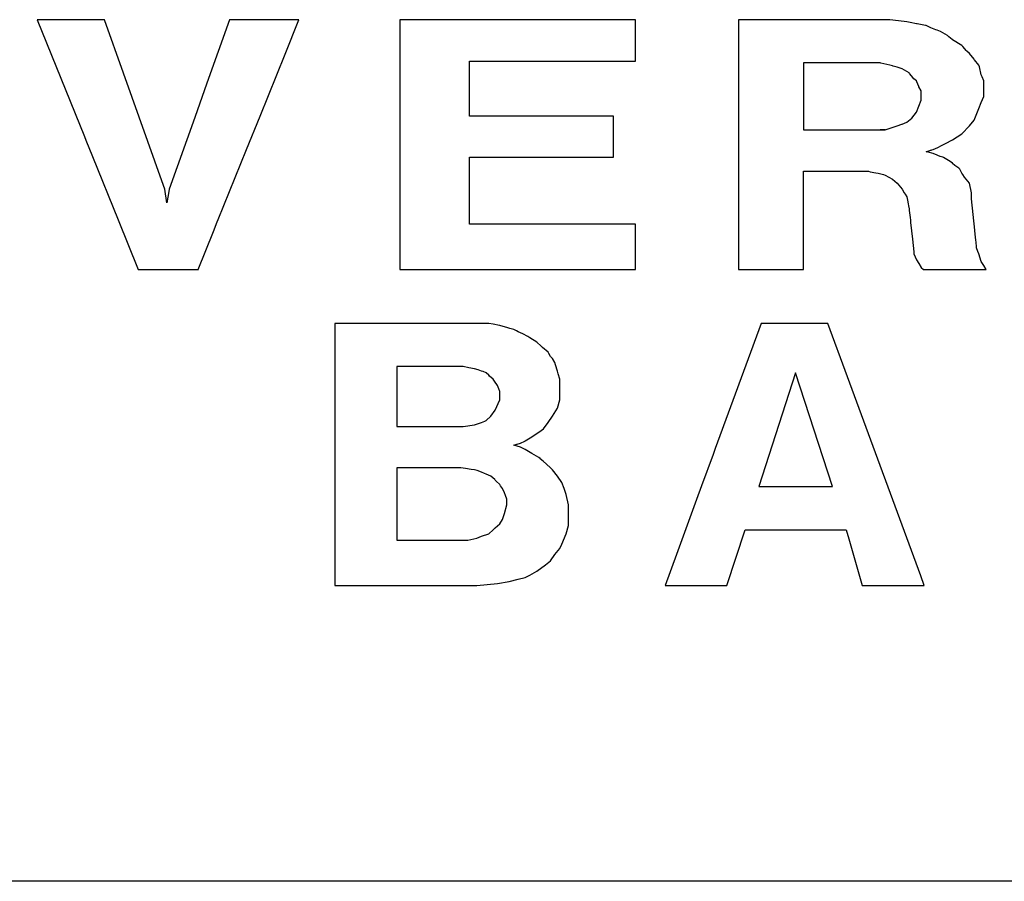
# Model space of a CAD drawing. Extents: x 304 to 4509, y 4601 to 7845.
# Tile 9 of 16: x 4116 to 4160, y 5091 to 5129. Entities that reach past the tile are written whole.
import ezdxf

# ---------------------------------------------------------------- set-up
doc = ezdxf.new("R2010")
doc.units = 0
doc.header["$LTSCALE"] = 0.1
doc.header["$MEASUREMENT"] = 0
doc.layers.add('CARIMBO', color=7, linetype='CONTINUOUS')

msp = doc.modelspace()

# ---------------------------------------------------------------- linework, layer by layer
at = {"layer": 'CARIMBO', "color": 7}
for p, q in [((4121.38, 5117.894), (4124.065, 5117.894)), ((4133.043, 5117.894), (4143.537, 5117.894))]:
    msp.add_line(p, q, dxfattribs=at)
at = {"layer": 'CARIMBO', "color": 6}
msp.add_line((4234.251, 5090.637), (4041.93, 5090.637), dxfattribs=at)
at = {"layer": 'CARIMBO', "color": 7, "invisible_edges": 5}
for points in [[(4116.883, 5129.014), (4120.73, 5126.628), (4119.881, 5129.014)], [(4118.987, 5123.81), (4122.51, 5121.626), (4120.73, 5126.628), (4116.883, 5129.014)], [(4124.442, 5126.186), (4126.809, 5124.718), (4127.925, 5127.479), (4125.449, 5129.014)], [(4125.449, 5129.014), (4127.925, 5127.479), (4128.546, 5129.014)], [(4133.043, 5128.789), (4136.14, 5126.869), (4136.14, 5127.094), (4133.043, 5129.014)], [(4133.043, 5129.014), (4136.14, 5127.094), (4136.14, 5127.169), (4133.164, 5129.014)], [(4133.164, 5129.014), (4136.14, 5127.169), (4138.606, 5127.169), (4135.63, 5129.014)], [(4135.63, 5129.014), (4138.606, 5127.169), (4143.537, 5127.169), (4140.561, 5129.014)], [(4140.561, 5129.014), (4143.537, 5127.169), (4143.537, 5129.014)], [(4148.133, 5128.819), (4157.012, 5123.314), (4157.178, 5123.405), (4148.133, 5129.014)], [(4148.133, 5129.014), (4157.178, 5123.405), (4157.342, 5123.495), (4148.441, 5129.014)], [(4148.133, 5128.819), (4157.012, 5123.314), (4157.178, 5123.405), (4148.133, 5129.014)], [(4148.133, 5129.014), (4157.178, 5123.405), (4157.342, 5123.495), (4148.441, 5129.014)], [(4148.441, 5129.014), (4157.342, 5123.495), (4157.655, 5123.66), (4149.019, 5129.014)], [(4148.441, 5129.014), (4157.342, 5123.495), (4157.655, 5123.66), (4149.019, 5129.014)], [(4149.019, 5129.014), (4157.655, 5123.66), (4158.083, 5123.923), (4149.873, 5129.014)], [(4149.019, 5129.014), (4157.655, 5123.66), (4158.083, 5123.923), (4149.873, 5129.014)], [(4149.873, 5129.014), (4158.083, 5123.923), (4158.412, 5124.286), (4150.787, 5129.014)], [(4149.873, 5129.014), (4158.083, 5123.923), (4158.412, 5124.286), (4150.787, 5129.014)], [(4150.787, 5129.014), (4158.412, 5124.286), (4158.626, 5124.533), (4151.399, 5129.014)], [(4150.787, 5129.014), (4158.412, 5124.286), (4158.626, 5124.533), (4151.399, 5129.014)], [(4151.399, 5129.014), (4158.626, 5124.533), (4158.841, 5125.06), (4152.464, 5129.014)], [(4151.399, 5129.014), (4158.626, 5124.533), (4158.841, 5125.06), (4152.464, 5129.014)], [(4152.464, 5129.014), (4158.841, 5125.06), (4158.939, 5125.324), (4152.988, 5129.014)], [(4152.464, 5129.014), (4158.841, 5125.06), (4158.939, 5125.324), (4152.988, 5129.014)], [(4152.988, 5129.014), (4158.939, 5125.324), (4159.055, 5125.587), (4153.528, 5129.014)], [(4152.988, 5129.014), (4158.939, 5125.324), (4159.055, 5125.587), (4153.528, 5129.014)], [(4153.528, 5129.014), (4159.055, 5125.587), (4159.055, 5125.95), (4154.113, 5129.014)], [(4153.528, 5129.014), (4159.055, 5125.587), (4159.055, 5125.95), (4154.113, 5129.014)], [(4154.113, 5129.014), (4159.055, 5125.95), (4159.055, 5126.296), (4154.671, 5129.014)], [(4154.113, 5129.014), (4159.055, 5125.95), (4159.055, 5126.296), (4154.671, 5129.014)], [(4154.671, 5129.014), (4159.055, 5126.296), (4158.98, 5126.465), (4154.871, 5129.014)], [(4154.671, 5129.014), (4159.055, 5126.296), (4158.98, 5126.465), (4154.871, 5129.014)], [(4154.871, 5129.014), (4158.98, 5126.465), (4158.939, 5126.559), (4155.01, 5128.996)], [(4154.871, 5129.014), (4158.98, 5126.465), (4158.939, 5126.559), (4155.01, 5128.996)], [(4155.01, 5128.996), (4158.939, 5126.559), (4158.858, 5126.912), (4155.628, 5128.915)], [(4155.01, 5128.996), (4158.939, 5126.559), (4158.858, 5126.912), (4155.628, 5128.915)], [(4155.628, 5128.915), (4158.858, 5126.912), (4158.841, 5126.987), (4155.779, 5128.886)], [(4155.628, 5128.915), (4158.858, 5126.912), (4158.841, 5126.987), (4155.779, 5128.886)], [(4155.779, 5128.886), (4158.841, 5126.987), (4158.646, 5127.227), (4156.057, 5128.833)], [(4155.779, 5128.886), (4158.841, 5126.987), (4158.646, 5127.227), (4156.057, 5128.833)], [(4133.043, 5126.634), (4136.14, 5124.714), (4136.14, 5126.869), (4133.043, 5128.789)], [(4148.133, 5128.604), (4156.798, 5123.232), (4157.012, 5123.314), (4148.133, 5128.819)], [(4148.133, 5128.604), (4156.798, 5123.232), (4157.012, 5123.314), (4148.133, 5128.819)], [(4148.133, 5128.547), (4156.737, 5123.212), (4156.798, 5123.232), (4148.133, 5128.604)], [(4148.133, 5128.547), (4156.737, 5123.212), (4156.798, 5123.232), (4148.133, 5128.604)], [(4148.133, 5128.526), (4156.714, 5123.205), (4156.737, 5123.212), (4148.133, 5128.547)], [(4148.133, 5128.526), (4156.714, 5123.205), (4156.737, 5123.212), (4148.133, 5128.547)], [(4148.133, 5128.524), (4156.712, 5123.204), (4156.714, 5123.205), (4148.133, 5128.526)], [(4148.133, 5128.524), (4156.712, 5123.204), (4156.714, 5123.205), (4148.133, 5128.526)], [(4148.133, 5128.498), (4156.685, 5123.196), (4156.712, 5123.204), (4148.133, 5128.524)], [(4148.133, 5128.498), (4156.685, 5123.196), (4156.712, 5123.204), (4148.133, 5128.524)], [(4148.133, 5128.473), (4156.658, 5123.187), (4156.685, 5123.196), (4148.133, 5128.498)], [(4148.133, 5128.473), (4156.658, 5123.187), (4156.685, 5123.196), (4148.133, 5128.498)], [(4148.133, 5128.466), (4156.651, 5123.185), (4156.658, 5123.187), (4148.133, 5128.473)], [(4148.133, 5128.466), (4156.651, 5123.185), (4156.658, 5123.187), (4148.133, 5128.473)], [(4148.133, 5128.423), (4156.604, 5123.17), (4156.651, 5123.185), (4148.133, 5128.466)], [(4148.133, 5128.423), (4156.604, 5123.17), (4156.651, 5123.185), (4148.133, 5128.466)], [(4156.057, 5128.833), (4158.646, 5127.227), (4158.626, 5127.251), (4156.084, 5128.827)], [(4156.057, 5128.833), (4158.646, 5127.227), (4158.626, 5127.251), (4156.084, 5128.827)], [(4156.084, 5128.827), (4158.626, 5127.251), (4158.412, 5127.515), (4156.39, 5128.768)], [(4156.084, 5128.827), (4158.626, 5127.251), (4158.412, 5127.515), (4156.39, 5128.768)], [(4156.39, 5128.768), (4158.412, 5127.515), (4158.297, 5127.613), (4156.454, 5128.756)], [(4156.39, 5128.768), (4158.412, 5127.515), (4158.297, 5127.613), (4156.454, 5128.756)], [(4156.454, 5128.756), (4158.297, 5127.613), (4158.272, 5127.642), (4156.485, 5128.75)], [(4156.454, 5128.756), (4158.297, 5127.613), (4158.272, 5127.642), (4156.485, 5128.75)], [(4156.485, 5128.75), (4158.272, 5127.642), (4158.209, 5127.715), (4156.699, 5128.651)], [(4156.485, 5128.75), (4158.272, 5127.642), (4158.209, 5127.715), (4156.699, 5128.651)], [(4156.699, 5128.651), (4158.209, 5127.715), (4158.114, 5127.824), (4156.913, 5128.569)], [(4156.699, 5128.651), (4158.209, 5127.715), (4158.114, 5127.824), (4156.913, 5128.569)], [(4156.913, 5128.569), (4158.114, 5127.824), (4158.087, 5127.856), (4156.976, 5128.545)], [(4156.913, 5128.569), (4158.114, 5127.824), (4158.087, 5127.856), (4156.976, 5128.545)], [(4156.976, 5128.545), (4157.655, 5128.124), (4157.646, 5128.132), (4156.985, 5128.542)], [(4156.976, 5128.545), (4157.655, 5128.124), (4157.646, 5128.132), (4156.985, 5128.542)], [(4156.985, 5128.542), (4157.646, 5128.132), (4157.497, 5128.257), (4157.127, 5128.487)], [(4156.985, 5128.542), (4157.646, 5128.132), (4157.497, 5128.257), (4157.127, 5128.487)], [(4157.127, 5128.487), (4157.497, 5128.257), (4157.44, 5128.305)], [(4157.127, 5128.487), (4157.497, 5128.257), (4157.44, 5128.305)], [(4148.133, 5128.346), (4156.523, 5123.145), (4156.604, 5123.17), (4148.133, 5128.423)], [(4148.133, 5128.346), (4156.523, 5123.145), (4156.604, 5123.17), (4148.133, 5128.423)], [(4148.133, 5128.311), (4156.485, 5123.133), (4156.523, 5123.145), (4148.133, 5128.346)], [(4148.133, 5128.311), (4156.485, 5123.133), (4156.523, 5123.145), (4148.133, 5128.346)], [(4148.133, 5128.237), (4158.198, 5121.996), (4158.12, 5122.119), (4148.133, 5128.311)], [(4148.133, 5128.237), (4158.198, 5121.996), (4158.12, 5122.119), (4148.133, 5128.311)], [(4148.133, 5128.106), (4158.412, 5121.732), (4158.198, 5121.996), (4148.133, 5128.237)], [(4148.133, 5128.106), (4158.412, 5121.732), (4158.198, 5121.996), (4148.133, 5128.237)], [(4148.133, 5127.739), (4158.511, 5121.304), (4158.412, 5121.732), (4148.133, 5128.106)], [(4148.133, 5127.739), (4158.511, 5121.304), (4158.412, 5121.732), (4148.133, 5128.106)], [(4157.655, 5128.124), (4158.087, 5127.856), (4158.083, 5127.861)], [(4157.655, 5128.124), (4158.087, 5127.856), (4158.083, 5127.861)], [(4148.133, 5127.475), (4158.511, 5121.041), (4158.511, 5121.304), (4148.133, 5127.739)], [(4148.133, 5127.475), (4158.511, 5121.041), (4158.511, 5121.304), (4148.133, 5127.739)], [(4148.133, 5126.162), (4158.653, 5119.64), (4158.511, 5121.041), (4148.133, 5127.475)], [(4148.133, 5126.162), (4158.653, 5119.64), (4158.511, 5121.041), (4148.133, 5127.475)], [(4151.016, 5126.88), (4155.2, 5124.286), (4155.405, 5124.365), (4151.016, 5127.086)], [(4151.016, 5127.086), (4155.405, 5124.365), (4155.414, 5124.368), (4151.03, 5127.086)], [(4151.016, 5126.88), (4155.2, 5124.286), (4155.405, 5124.365), (4151.016, 5127.086)], [(4151.016, 5127.086), (4155.405, 5124.365), (4155.414, 5124.368), (4151.03, 5127.086)], [(4151.016, 5126.362), (4154.656, 5124.105), (4155.2, 5124.286), (4151.016, 5126.88)], [(4151.016, 5126.362), (4154.656, 5124.105), (4155.2, 5124.286), (4151.016, 5126.88)], [(4151.03, 5127.086), (4155.414, 5124.368), (4155.628, 5124.451), (4151.377, 5127.086)], [(4151.03, 5127.086), (4155.414, 5124.368), (4155.628, 5124.451), (4151.377, 5127.086)], [(4151.377, 5127.086), (4155.628, 5124.451), (4155.842, 5124.632), (4151.883, 5127.086)], [(4151.377, 5127.086), (4155.628, 5124.451), (4155.842, 5124.632), (4151.883, 5127.086)], [(4151.883, 5127.086), (4155.842, 5124.632), (4156.057, 5124.895), (4152.523, 5127.086)], [(4151.883, 5127.086), (4155.842, 5124.632), (4156.057, 5124.895), (4152.523, 5127.086)], [(4152.523, 5127.086), (4156.057, 5124.895), (4156.155, 5125.159), (4153.047, 5127.086)], [(4152.523, 5127.086), (4156.057, 5124.895), (4156.155, 5125.159), (4153.047, 5127.086)], [(4153.047, 5127.086), (4156.155, 5125.159), (4156.271, 5125.423), (4153.587, 5127.086)], [(4153.047, 5127.086), (4156.155, 5125.159), (4156.271, 5125.423), (4153.587, 5127.086)], [(4153.587, 5127.086), (4156.271, 5125.423), (4156.271, 5125.587), (4153.853, 5127.086)], [(4153.587, 5127.086), (4156.271, 5125.423), (4156.271, 5125.587), (4153.853, 5127.086)], [(4153.853, 5127.086), (4156.271, 5125.587), (4156.271, 5125.851), (4154.278, 5127.086)], [(4153.853, 5127.086), (4156.271, 5125.587), (4156.271, 5125.851), (4154.278, 5127.086)], [(4154.278, 5127.086), (4156.271, 5125.851), (4156.164, 5126.019), (4154.442, 5127.086)], [(4154.278, 5127.086), (4156.271, 5125.851), (4156.164, 5126.019), (4154.442, 5127.086)], [(4154.442, 5127.086), (4156.164, 5126.019), (4156.155, 5126.032), (4154.463, 5127.082)], [(4154.442, 5127.086), (4156.164, 5126.019), (4156.155, 5126.032), (4154.463, 5127.082)], [(4154.463, 5127.082), (4156.155, 5126.032), (4156.078, 5126.239), (4154.871, 5126.987)], [(4154.463, 5127.082), (4156.155, 5126.032), (4156.078, 5126.239), (4154.871, 5126.987)], [(4154.871, 5126.987), (4156.078, 5126.239), (4156.057, 5126.296), (4154.988, 5126.958)], [(4154.871, 5126.987), (4156.078, 5126.239), (4156.057, 5126.296), (4154.988, 5126.958)], [(4154.988, 5126.958), (4156.057, 5126.296), (4155.941, 5126.378), (4155.017, 5126.951)], [(4154.988, 5126.958), (4156.057, 5126.296), (4155.941, 5126.378), (4155.017, 5126.951)], [(4155.017, 5126.951), (4155.941, 5126.378), (4155.831, 5126.514), (4155.2, 5126.905)], [(4155.017, 5126.951), (4155.941, 5126.378), (4155.831, 5126.514), (4155.2, 5126.905)], [(4155.2, 5126.905), (4155.831, 5126.514), (4155.748, 5126.616), (4155.414, 5126.823)], [(4155.2, 5126.905), (4155.831, 5126.514), (4155.748, 5126.616), (4155.414, 5126.823)], [(4155.414, 5126.823), (4155.748, 5126.616), (4155.727, 5126.642)], [(4155.414, 5126.823), (4155.748, 5126.616), (4155.727, 5126.642)], [(4133.043, 5126.41), (4138.727, 5122.885), (4139.089, 5122.885), (4133.043, 5126.634)], [(4133.043, 5124.806), (4136.14, 5122.885), (4138.727, 5122.885), (4133.043, 5126.41)], [(4151.016, 5126.229), (4154.442, 5124.105), (4154.656, 5124.105), (4151.016, 5126.362)], [(4151.016, 5126.229), (4154.442, 5124.105), (4154.656, 5124.105), (4151.016, 5126.362)], [(4123.9, 5124.663), (4126.208, 5123.232), (4126.809, 5124.718), (4124.442, 5126.186)], [(4148.133, 5126.139), (4154.656, 5122.095), (4154.986, 5121.914), (4148.133, 5126.162)], [(4148.133, 5126.139), (4154.656, 5122.095), (4154.986, 5121.914), (4148.133, 5126.162)], [(4148.133, 5126.114), (4154.585, 5122.114), (4154.656, 5122.095), (4148.133, 5126.139)], [(4148.133, 5126.114), (4154.585, 5122.114), (4154.656, 5122.095), (4148.133, 5126.139)], [(4148.133, 5126.028), (4154.343, 5122.177), (4154.585, 5122.114), (4148.133, 5126.114)], [(4148.133, 5126.028), (4154.343, 5122.177), (4154.585, 5122.114), (4148.133, 5126.114)], [(4148.133, 5125.983), (4154.239, 5122.197), (4154.343, 5122.177), (4148.133, 5126.028)], [(4148.133, 5125.983), (4154.239, 5122.197), (4154.343, 5122.177), (4148.133, 5126.028)], [(4148.133, 5125.88), (4153.997, 5122.244), (4154.239, 5122.197), (4148.133, 5125.983)], [(4148.133, 5125.88), (4153.997, 5122.244), (4154.239, 5122.197), (4148.133, 5125.983)], [(4148.133, 5125.845), (4153.915, 5122.26), (4153.997, 5122.244), (4148.133, 5125.88)], [(4148.133, 5125.845), (4153.915, 5122.26), (4153.997, 5122.244), (4148.133, 5125.88)], [(4148.133, 5125.77), (4153.795, 5122.26), (4153.915, 5122.26), (4148.133, 5125.845)], [(4148.133, 5125.77), (4153.795, 5122.26), (4153.915, 5122.26), (4148.133, 5125.845)], [(4151.016, 5124.105), (4151.016, 5124.105), (4154.442, 5124.105), (4151.016, 5126.229)], [(4151.016, 5124.105), (4151.016, 5124.105), (4154.442, 5124.105), (4151.016, 5126.229)], [(4148.133, 5125.64), (4153.586, 5122.26), (4153.795, 5122.26), (4148.133, 5125.77)], [(4148.133, 5125.64), (4153.586, 5122.26), (4153.795, 5122.26), (4148.133, 5125.77)], [(4148.133, 5125.499), (4153.358, 5122.26), (4153.586, 5122.26), (4148.133, 5125.64)], [(4148.133, 5125.499), (4153.358, 5122.26), (4153.586, 5122.26), (4148.133, 5125.64)], [(4148.133, 5125.417), (4153.225, 5122.26), (4153.358, 5122.26), (4148.133, 5125.499)], [(4148.133, 5125.417), (4153.225, 5122.26), (4153.358, 5122.26), (4148.133, 5125.499)], [(4148.133, 5125.304), (4153.044, 5122.26), (4153.225, 5122.26), (4148.133, 5125.417)], [(4148.133, 5125.304), (4153.044, 5122.26), (4153.225, 5122.26), (4148.133, 5125.417)], [(4148.133, 5125.225), (4152.916, 5122.26), (4153.044, 5122.26), (4148.133, 5125.304)], [(4148.133, 5125.225), (4152.916, 5122.26), (4153.044, 5122.26), (4148.133, 5125.304)], [(4148.133, 5124.94), (4152.456, 5122.26), (4152.916, 5122.26), (4148.133, 5125.225)], [(4148.133, 5124.94), (4152.456, 5122.26), (4152.916, 5122.26), (4148.133, 5125.225)], [(4148.133, 5124.83), (4152.279, 5122.26), (4152.456, 5122.26), (4148.133, 5124.94)], [(4148.133, 5124.83), (4152.279, 5122.26), (4152.456, 5122.26), (4148.133, 5124.94)], [(4122.764, 5121.469), (4124.947, 5120.115), (4126.208, 5123.232), (4123.9, 5124.663)], [(4133.043, 5124.4), (4136.14, 5122.48), (4136.14, 5122.885), (4133.043, 5124.806)], [(4136.14, 5124.714), (4139.089, 5122.885), (4142.565, 5122.885), (4139.615, 5124.714)], [(4139.615, 5124.714), (4142.565, 5122.885), (4142.565, 5123.11), (4139.978, 5124.714)], [(4139.978, 5124.714), (4142.565, 5123.11), (4142.565, 5123.185), (4140.099, 5124.714)], [(4140.099, 5124.714), (4142.565, 5123.185), (4142.565, 5124.714)], [(4148.133, 5124.727), (4152.113, 5122.26), (4152.279, 5122.26), (4148.133, 5124.83)], [(4148.133, 5124.727), (4152.113, 5122.26), (4152.279, 5122.26), (4148.133, 5124.83)], [(4148.133, 5124.047), (4151.016, 5122.26), (4152.113, 5122.26), (4148.133, 5124.727)], [(4148.133, 5124.047), (4151.016, 5122.26), (4152.113, 5122.26), (4148.133, 5124.727)], [(4133.043, 5121.824), (4136.14, 5119.904), (4136.14, 5122.48), (4133.043, 5124.4)], [(4154.442, 5124.105), (4154.442, 5124.105), (4154.656, 5124.105)], [(4154.442, 5124.105), (4154.442, 5124.105), (4154.656, 5124.105)], [(4119.053, 5123.647), (4122.566, 5121.469), (4122.51, 5121.626), (4118.987, 5123.81)], [(4119.349, 5122.915), (4122.665, 5120.859), (4122.566, 5121.469), (4119.053, 5123.647)], [(4148.133, 5123.51), (4151.016, 5121.722), (4151.016, 5122.26), (4148.133, 5124.047)], [(4148.133, 5123.51), (4151.016, 5121.722), (4151.016, 5122.26), (4148.133, 5124.047)], [(4148.133, 5123.427), (4151.016, 5121.64), (4151.016, 5121.722), (4148.133, 5123.51)], [(4148.133, 5123.427), (4151.016, 5121.64), (4151.016, 5121.722), (4148.133, 5123.51)], [(4148.133, 5123.235), (4151.016, 5121.448), (4151.016, 5121.64), (4148.133, 5123.427)], [(4148.133, 5123.235), (4151.016, 5121.448), (4151.016, 5121.64), (4148.133, 5123.427)], [(4148.133, 5123.132), (4151.016, 5121.344), (4151.016, 5121.448), (4148.133, 5123.235)], [(4148.133, 5123.132), (4151.016, 5121.344), (4151.016, 5121.448), (4148.133, 5123.235)], [(4120.487, 5120.102), (4124.049, 5117.894), (4124.73, 5119.579), (4119.349, 5122.915)], [(4148.133, 5123.022), (4151.016, 5121.235), (4151.016, 5121.344), (4148.133, 5123.132)], [(4148.133, 5123.022), (4151.016, 5121.235), (4151.016, 5121.344), (4148.133, 5123.132)], [(4148.133, 5123.001), (4151.016, 5121.214), (4151.016, 5121.235), (4148.133, 5123.022)], [(4148.133, 5123.001), (4151.016, 5121.214), (4151.016, 5121.235), (4148.133, 5123.022)], [(4148.133, 5119.681), (4151.016, 5117.894), (4151.016, 5121.214), (4148.133, 5123.001)], [(4148.133, 5119.681), (4151.016, 5117.894), (4151.016, 5121.214), (4148.133, 5123.001)], [(4156.485, 5123.133), (4158.12, 5122.119), (4158.083, 5122.177), (4156.584, 5123.107)], [(4156.485, 5123.133), (4158.12, 5122.119), (4158.083, 5122.177), (4156.584, 5123.107)], [(4156.584, 5123.107), (4158.083, 5122.177), (4158.02, 5122.293), (4156.798, 5123.05)], [(4156.584, 5123.107), (4158.083, 5122.177), (4158.02, 5122.293), (4156.798, 5123.05)], [(4156.798, 5123.05), (4158.02, 5122.293), (4157.984, 5122.358), (4156.983, 5122.979)], [(4156.798, 5123.05), (4158.02, 5122.293), (4157.984, 5122.358), (4156.983, 5122.979)], [(4156.983, 5122.979), (4157.984, 5122.358), (4157.938, 5122.394), (4157.012, 5122.968)], [(4156.983, 5122.979), (4157.984, 5122.358), (4157.938, 5122.394), (4157.012, 5122.968)], [(4157.012, 5122.968), (4157.938, 5122.394), (4157.77, 5122.523), (4157.118, 5122.927)], [(4157.012, 5122.968), (4157.938, 5122.394), (4157.77, 5122.523), (4157.118, 5122.927)], [(4157.118, 5122.927), (4157.77, 5122.523), (4157.663, 5122.615), (4157.226, 5122.885)], [(4157.118, 5122.927), (4157.77, 5122.523), (4157.663, 5122.615), (4157.226, 5122.885)], [(4157.226, 5122.885), (4157.663, 5122.615), (4157.655, 5122.622), (4157.255, 5122.87)], [(4157.226, 5122.885), (4157.663, 5122.615), (4157.655, 5122.622), (4157.255, 5122.87)], [(4157.255, 5122.87), (4157.655, 5122.622), (4157.556, 5122.704)], [(4157.255, 5122.87), (4157.655, 5122.622), (4157.556, 5122.704)], [(4155.088, 5121.827), (4158.656, 5119.615), (4158.653, 5119.64), (4154.986, 5121.914)], [(4155.088, 5121.827), (4158.656, 5119.615), (4158.653, 5119.64), (4154.986, 5121.914)], [(4122.746, 5121.357), (4124.907, 5120.017), (4124.947, 5120.115), (4122.764, 5121.469)], [(4133.043, 5117.894), (4133.043, 5117.894), (4139.382, 5117.894), (4133.043, 5121.824)], [(4155.2, 5121.732), (4158.659, 5119.588), (4158.656, 5119.615), (4155.088, 5121.827)], [(4155.2, 5121.732), (4158.659, 5119.588), (4158.656, 5119.615), (4155.088, 5121.827)], [(4155.341, 5121.558), (4158.668, 5119.496), (4158.659, 5119.588), (4155.2, 5121.732)], [(4155.341, 5121.558), (4158.668, 5119.496), (4158.659, 5119.588), (4155.2, 5121.732)], [(4155.414, 5121.469), (4158.673, 5119.448), (4158.668, 5119.496), (4155.341, 5121.558)], [(4155.414, 5121.469), (4158.673, 5119.448), (4158.668, 5119.496), (4155.341, 5121.558)], [(4155.513, 5121.304), (4158.684, 5119.338), (4158.673, 5119.448), (4155.414, 5121.469)], [(4155.513, 5121.304), (4158.684, 5119.338), (4158.673, 5119.448), (4155.414, 5121.469)], [(4122.665, 5120.859), (4124.73, 5119.579), (4124.907, 5120.017), (4122.746, 5121.357)], [(4155.55, 5121.246), (4158.688, 5119.3), (4158.684, 5119.338), (4155.513, 5121.304)], [(4155.55, 5121.246), (4158.688, 5119.3), (4158.684, 5119.338), (4155.513, 5121.304)], [(4155.628, 5121.123), (4158.696, 5119.221), (4158.688, 5119.3), (4155.55, 5121.246)], [(4155.628, 5121.123), (4158.696, 5119.221), (4158.688, 5119.3), (4155.55, 5121.246)], [(4155.656, 5120.976), (4158.71, 5119.082), (4158.696, 5119.221), (4155.628, 5121.123)], [(4155.656, 5120.976), (4158.71, 5119.082), (4158.696, 5119.221), (4155.628, 5121.123)], [(4155.686, 5120.816), (4158.725, 5118.932), (4158.71, 5119.082), (4155.656, 5120.976)], [(4155.686, 5120.816), (4158.725, 5118.932), (4158.71, 5119.082), (4155.656, 5120.976)], [(4155.703, 5120.723), (4158.725, 5118.85), (4158.725, 5118.932), (4155.686, 5120.816)], [(4155.703, 5120.723), (4158.725, 5118.85), (4158.725, 5118.932), (4155.686, 5120.816)], [(4155.727, 5120.596), (4158.793, 5118.695), (4158.725, 5118.85), (4155.703, 5120.723)], [(4155.727, 5120.596), (4158.793, 5118.695), (4158.725, 5118.85), (4155.703, 5120.723)], [(4155.737, 5120.51), (4158.841, 5118.586), (4158.793, 5118.695), (4155.727, 5120.596)], [(4155.737, 5120.51), (4158.841, 5118.586), (4158.793, 5118.695), (4155.727, 5120.596)], [(4155.771, 5120.205), (4158.939, 5118.24), (4158.841, 5118.586), (4155.737, 5120.51)], [(4155.771, 5120.205), (4158.939, 5118.24), (4158.841, 5118.586), (4155.737, 5120.51)], [(4155.784, 5120.087), (4159.055, 5118.059), (4158.939, 5118.24), (4155.771, 5120.205)], [(4155.784, 5120.087), (4159.055, 5118.059), (4158.939, 5118.24), (4155.771, 5120.205)], [(4121.38, 5117.894), (4121.38, 5117.894), (4124.049, 5117.894), (4120.487, 5120.102)], [(4136.14, 5119.904), (4139.382, 5117.894), (4143.537, 5117.894), (4140.295, 5119.904)], [(4140.295, 5119.904), (4143.537, 5117.894), (4143.537, 5118.3), (4140.949, 5119.904)], [(4140.949, 5119.904), (4143.537, 5118.3), (4143.537, 5119.904)], [(4148.133, 5117.894), (4148.133, 5117.894), (4151.016, 5117.894), (4148.133, 5119.681)], [(4148.133, 5117.894), (4148.133, 5117.894), (4151.016, 5117.894), (4148.133, 5119.681)], [(4155.796, 5119.976), (4159.154, 5117.894), (4159.055, 5118.059), (4155.784, 5120.087)], [(4155.796, 5119.976), (4159.154, 5117.894), (4159.055, 5118.059), (4155.784, 5120.087)], [(4155.877, 5119.245), (4158.057, 5117.894), (4159.154, 5117.894), (4155.796, 5119.976)], [(4155.877, 5119.245), (4158.057, 5117.894), (4159.154, 5117.894), (4155.796, 5119.976)], [(4155.941, 5118.668), (4157.19, 5117.894), (4158.057, 5117.894), (4155.877, 5119.245)], [(4155.941, 5118.668), (4157.19, 5117.894), (4158.057, 5117.894), (4155.877, 5119.245)], [(4155.941, 5118.586), (4157.057, 5117.894), (4157.19, 5117.894), (4155.941, 5118.668)], [(4155.941, 5118.586), (4157.057, 5117.894), (4157.19, 5117.894), (4155.941, 5118.668)], [(4156.057, 5118.322), (4156.747, 5117.894), (4157.057, 5117.894), (4155.941, 5118.586)], [(4156.057, 5118.322), (4156.747, 5117.894), (4157.057, 5117.894), (4155.941, 5118.586)], [(4156.155, 5118.158), (4156.581, 5117.894), (4156.747, 5117.894), (4156.057, 5118.322)], [(4156.155, 5118.158), (4156.581, 5117.894), (4156.747, 5117.894), (4156.057, 5118.322)], [(4156.271, 5117.976), (4156.404, 5117.894), (4156.581, 5117.894), (4156.155, 5118.158)], [(4156.271, 5117.976), (4156.404, 5117.894), (4156.581, 5117.894), (4156.155, 5118.158)], [(4156.37, 5117.894), (4156.37, 5117.894), (4156.404, 5117.894), (4156.271, 5117.976)], [(4156.37, 5117.894), (4156.37, 5117.894), (4156.404, 5117.894), (4156.271, 5117.976)], [(4130.144, 5115.279), (4138.413, 5110.152), (4138.607, 5110.241), (4130.144, 5115.489)], [(4130.144, 5115.489), (4138.607, 5110.241), (4138.627, 5110.251), (4130.179, 5115.489)], [(4130.179, 5115.489), (4138.627, 5110.251), (4138.924, 5110.432), (4130.768, 5115.489)], [(4130.768, 5115.489), (4138.924, 5110.432), (4139.336, 5110.712), (4131.631, 5115.489)], [(4131.631, 5115.489), (4139.336, 5110.712), (4139.435, 5110.794), (4131.863, 5115.489)], [(4131.863, 5115.489), (4139.435, 5110.794), (4139.649, 5111.074), (4132.529, 5115.489)], [(4132.529, 5115.489), (4139.649, 5111.074), (4139.847, 5111.354), (4133.178, 5115.489)], [(4133.178, 5115.489), (4139.847, 5111.354), (4140.061, 5111.717), (4133.977, 5115.489)], [(4133.977, 5115.489), (4140.061, 5111.717), (4140.16, 5112.079), (4134.66, 5115.489)], [(4134.66, 5115.489), (4140.16, 5112.079), (4140.16, 5112.26), (4134.952, 5115.489)], [(4134.952, 5115.489), (4140.16, 5112.26), (4140.16, 5113.002), (4136.148, 5115.489)], [(4136.148, 5115.489), (4140.16, 5113.002), (4140.094, 5113.242), (4136.469, 5115.489)], [(4136.469, 5115.489), (4140.094, 5113.242), (4140.061, 5113.364), (4136.634, 5115.489)], [(4136.634, 5115.489), (4140.061, 5113.364), (4139.976, 5113.641), (4136.997, 5115.489)], [(4136.997, 5115.489), (4139.976, 5113.641), (4139.945, 5113.743), (4137.193, 5115.45)], [(4137.193, 5115.45), (4139.945, 5113.743), (4139.847, 5113.924), (4137.478, 5115.393)], [(4137.478, 5115.393), (4139.847, 5113.924), (4139.822, 5113.945), (4137.491, 5115.39)], [(4137.491, 5115.39), (4139.822, 5113.945), (4139.748, 5114.007), (4137.535, 5115.378)], [(4137.535, 5115.378), (4139.748, 5114.007), (4139.678, 5114.146), (4137.804, 5115.308)], [(4137.804, 5115.308), (4139.678, 5114.146), (4139.649, 5114.204), (4137.937, 5115.266)], [(4147.093, 5109.914), (4156.244, 5104.24), (4152.98, 5113.107), (4149.138, 5115.489)], [(4149.138, 5115.489), (4152.98, 5113.107), (4152.103, 5115.489)], [(4130.144, 5115.147), (4138.267, 5110.111), (4138.413, 5110.152), (4130.144, 5115.279)], [(4130.144, 5115.134), (4138.252, 5110.107), (4138.267, 5110.111), (4130.144, 5115.147)], [(4130.144, 5115.132), (4138.249, 5110.106), (4138.252, 5110.107), (4130.144, 5115.134)], [(4130.144, 5115.098), (4138.211, 5110.096), (4138.249, 5110.106), (4130.144, 5115.132)], [(4130.144, 5115.013), (4138.117, 5110.069), (4138.211, 5110.096), (4130.144, 5115.098)], [(4130.144, 5114.982), (4139.847, 5108.966), (4139.731, 5109.068), (4130.144, 5115.013)], [(4130.144, 5114.834), (4140.061, 5108.686), (4139.847, 5108.966), (4130.144, 5114.982)], [(4137.937, 5115.266), (4139.649, 5114.204), (4139.401, 5114.413), (4138.117, 5115.209)], [(4138.117, 5115.209), (4139.401, 5114.413), (4139.336, 5114.468), (4138.238, 5115.149)], [(4138.238, 5115.149), (4139.336, 5114.468), (4139.305, 5114.496), (4138.314, 5115.11)], [(4138.314, 5115.11), (4139.305, 5114.496), (4139.169, 5114.62), (4138.512, 5115.028)], [(4138.512, 5115.028), (4139.169, 5114.62), (4139.138, 5114.649), (4138.737, 5114.898)], [(4138.737, 5114.898), (4139.138, 5114.649), (4138.825, 5114.847)], [(4130.144, 5114.677), (4140.258, 5108.406), (4140.061, 5108.686), (4130.144, 5114.834)], [(4130.144, 5114.458), (4140.357, 5108.126), (4140.258, 5108.406), (4130.144, 5114.677)], [(4130.144, 5114.256), (4140.456, 5107.862), (4140.357, 5108.126), (4130.144, 5114.458)], [(4130.144, 5113.856), (4140.555, 5107.401), (4140.456, 5107.862), (4130.144, 5114.256)], [(4130.144, 5113.114), (4140.555, 5106.659), (4140.555, 5107.401), (4130.144, 5113.856)], [(4132.911, 5113.413), (4136.684, 5111.074), (4136.827, 5111.134), (4132.911, 5113.562)], [(4132.911, 5113.562), (4136.827, 5111.134), (4136.881, 5111.157), (4133.002, 5113.562)], [(4133.002, 5113.562), (4136.881, 5111.157), (4137.095, 5111.354), (4133.535, 5113.562)], [(4133.535, 5113.562), (4137.095, 5111.354), (4137.293, 5111.618), (4134.158, 5113.562)], [(4134.158, 5113.562), (4137.293, 5111.618), (4137.491, 5112.079), (4135.099, 5113.562)], [(4135.099, 5113.562), (4137.491, 5112.079), (4137.491, 5112.458), (4135.711, 5113.562)], [(4135.711, 5113.562), (4137.491, 5112.458), (4137.446, 5112.579), (4135.86, 5113.562)], [(4135.86, 5113.562), (4137.446, 5112.579), (4137.392, 5112.722), (4136.117, 5113.512)], [(4130.144, 5112.933), (4140.555, 5106.478), (4140.555, 5106.659), (4130.144, 5113.114)], [(4132.911, 5113.12), (4136.371, 5110.975), (4136.684, 5111.074), (4132.911, 5113.413)], [(4132.911, 5112.721), (4135.86, 5110.893), (4136.371, 5110.975), (4132.911, 5113.12)], [(4136.117, 5113.512), (4137.392, 5112.722), (4137.256, 5112.914), (4136.371, 5113.463)], [(4136.371, 5113.463), (4137.256, 5112.914), (4137.194, 5113.002), (4136.533, 5113.412)], [(4136.533, 5113.412), (4137.194, 5113.002), (4137.04, 5113.143), (4136.684, 5113.364)], [(4136.684, 5113.364), (4137.04, 5113.143), (4136.997, 5113.183), (4136.747, 5113.338)], [(4136.747, 5113.338), (4136.997, 5113.183), (4136.881, 5113.282)], [(4130.144, 5112.51), (4140.456, 5106.116), (4140.555, 5106.478), (4130.144, 5112.933)], [(4132.911, 5110.893), (4132.911, 5110.893), (4135.86, 5110.893), (4132.911, 5112.721)], [(4130.144, 5111.926), (4140.258, 5105.654), (4140.456, 5106.116), (4130.144, 5112.51)], [(4130.144, 5111.667), (4140.16, 5105.457), (4140.258, 5105.654), (4130.144, 5111.926)], [(4130.144, 5111.27), (4139.945, 5105.193), (4140.16, 5105.457), (4130.144, 5111.667)], [(4130.144, 5110.868), (4139.748, 5104.913), (4139.945, 5105.193), (4130.144, 5111.27)], [(4130.144, 5110.554), (4139.534, 5104.732), (4139.748, 5104.913), (4130.144, 5110.868)], [(4130.144, 5110.029), (4139.138, 5104.452), (4139.534, 5104.732), (4130.144, 5110.554)], [(4130.144, 5109.653), (4138.825, 5104.271), (4139.138, 5104.452), (4130.144, 5110.029)], [(4138.117, 5110.069), (4139.731, 5109.068), (4139.419, 5109.347), (4138.413, 5109.971)], [(4130.144, 5109.432), (4138.627, 5104.172), (4138.825, 5104.271), (4130.144, 5109.653)], [(4138.413, 5109.971), (4139.419, 5109.347), (4139.294, 5109.458), (4138.627, 5109.872)], [(4138.627, 5109.872), (4139.294, 5109.458), (4139.284, 5109.467), (4138.924, 5109.69)], [(4138.924, 5109.69), (4139.284, 5109.467), (4139.237, 5109.509)], [(4146.481, 5108.245), (4149.623, 5106.297), (4152.39, 5106.297), (4146.994, 5109.643)], [(4146.994, 5109.643), (4152.39, 5106.297), (4152.927, 5106.297), (4147.093, 5109.914)], [(4130.144, 5109.155), (4138.314, 5104.089), (4138.627, 5104.172), (4130.144, 5109.432)], [(4130.144, 5108.801), (4137.903, 5103.991), (4138.314, 5104.089), (4130.144, 5109.155)], [(4130.144, 5108.402), (4137.392, 5103.908), (4137.903, 5103.991), (4130.144, 5108.801)], [(4132.911, 5108.952), (4137.194, 5106.297), (4137.26, 5106.352), (4132.911, 5109.048)], [(4132.911, 5109.048), (4137.26, 5106.352), (4137.293, 5106.379), (4132.989, 5109.048)], [(4132.911, 5108.649), (4136.997, 5106.116), (4137.194, 5106.297), (4132.911, 5108.952)], [(4132.989, 5109.048), (4137.293, 5106.379), (4137.491, 5106.56), (4133.479, 5109.048)], [(4133.479, 5109.048), (4137.491, 5106.56), (4137.606, 5106.758), (4133.913, 5109.048)], [(4133.913, 5109.048), (4137.606, 5106.758), (4137.705, 5107.022), (4134.437, 5109.048)], [(4134.437, 5109.048), (4137.705, 5107.022), (4137.804, 5107.401), (4135.147, 5109.048)], [(4135.147, 5109.048), (4137.804, 5107.401), (4137.804, 5107.664), (4135.572, 5109.048)], [(4135.572, 5109.048), (4137.804, 5107.664), (4137.751, 5107.814), (4135.761, 5109.048)], [(4135.761, 5109.048), (4137.751, 5107.814), (4137.705, 5107.944), (4135.97, 5109.02)], [(4135.97, 5109.02), (4137.705, 5107.944), (4137.606, 5108.126), (4136.218, 5108.986)], [(4136.218, 5108.986), (4137.606, 5108.126), (4137.528, 5108.248), (4136.371, 5108.966)], [(4136.371, 5108.966), (4137.528, 5108.248), (4137.491, 5108.307), (4136.488, 5108.929)], [(4136.488, 5108.929), (4137.491, 5108.307), (4137.334, 5108.464), (4136.684, 5108.867)], [(4136.684, 5108.867), (4137.334, 5108.464), (4137.293, 5108.504), (4136.813, 5108.802)], [(4136.813, 5108.802), (4137.293, 5108.504), (4137.265, 5108.53), (4136.881, 5108.768)], [(4136.881, 5108.768), (4137.265, 5108.53), (4137.095, 5108.686)], [(4130.144, 5107.731), (4136.469, 5103.809), (4137.392, 5103.908), (4130.144, 5108.402)], [(4132.911, 5108.356), (4136.684, 5106.017), (4136.997, 5106.116), (4132.911, 5108.649)], [(4132.911, 5108.124), (4136.469, 5105.918), (4136.684, 5106.017), (4132.911, 5108.356)], [(4132.911, 5107.797), (4136.074, 5105.836), (4136.469, 5105.918), (4132.911, 5108.124)], [(4146.26, 5107.642), (4148.429, 5106.297), (4149.623, 5106.297), (4146.481, 5108.245)], [(4130.144, 5107.486), (4136.074, 5103.809), (4136.469, 5103.809), (4130.144, 5107.731)], [(4130.144, 5103.809), (4130.144, 5103.809), (4136.074, 5103.809), (4130.144, 5107.486)], [(4132.911, 5107.603), (4135.761, 5105.836), (4136.074, 5105.836), (4132.911, 5107.797)], [(4132.911, 5105.836), (4132.911, 5105.836), (4135.761, 5105.836), (4132.911, 5107.603)], [(4145.364, 5105.199), (4147.606, 5103.809), (4148.429, 5106.297), (4146.26, 5107.642)], [(4153.042, 5105.893), (4156.403, 5103.809), (4156.244, 5104.24), (4152.927, 5106.297)], [(4153.635, 5103.809), (4153.635, 5103.809), (4156.403, 5103.809), (4153.042, 5105.893)], [(4144.855, 5103.809), (4144.855, 5103.809), (4147.606, 5103.809), (4145.364, 5105.199)]]:
    msp.add_3dface(points, dxfattribs=at)
at = {"layer": 'CARIMBO', "color": 7}
msp.add_3dface([(4150.67, 5113.282), (4149.039, 5108.224), (4152.317, 5108.224), (4150.67, 5113.282)], dxfattribs=at)

doc.saveas('drawing.dxf')
